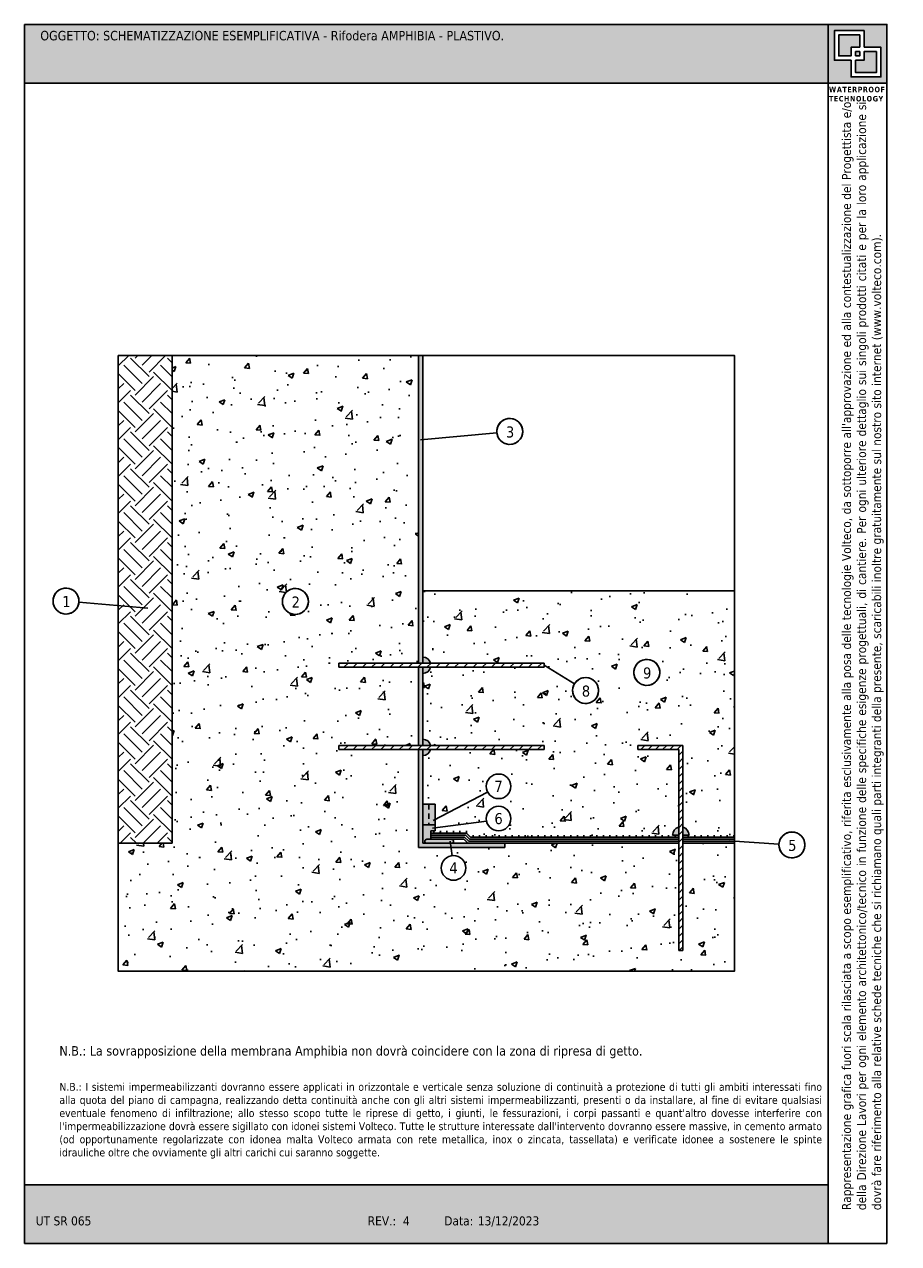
# Model space of a CAD drawing. Extents: x 81027.1 to 81048.4, y -8491.7 to -8462.
import ezdxf
from ezdxf.enums import TextEntityAlignment as Align

# ---------------------------------------------------------------- set-up
doc = ezdxf.new("R2010")
doc.units = 0
doc.header["$LTSCALE"] = 25
doc.header["$MEASUREMENT"] = 0
doc.linetypes.add('CONTINUA', pattern=[0])
doc.linetypes.add('TRATTEGGIATA', pattern=[0.75, 0.5, -0.25])
doc.layers.get('0').update_dxf_attribs({"linetype": 'CONTINUOUS'})
doc.layers.add('0.4', color=7, linetype='CONTINUA', lineweight=30)
doc.layers.add('143', color=7, linetype='CONTINUA')
doc.layers.add('IMPSOTTOFOND-TAVPRESENTATA', color=7, linetype='CONTINUA')
doc.layers.add('contorno', color=6, linetype='CONTINUOUS', plot=False)
doc.layers.add('nascosto', color=7, linetype='CONTINUOUS', lineweight=25, plot=False)
doc.styles.add('Tahoma', font='tahoma.ttf', dxfattribs={"height": 0.35})

msp = doc.modelspace()

# ---------------------------------------------------------------- hatches: boundary and pattern name
at = {"true_color": 0xfdc300}
h = msp.add_hatch(color=40, dxfattribs=at)
h.dxf.hatch_style = 1
h.paths.add_polyline_path([(81046.656, -8461.988), (81027.087, -8461.988), (81027.087, -8463.419), (81046.656, -8463.419)])
h = msp.add_hatch()
h.set_pattern_fill('EARTH', color=8, scale=0.1, angle=45)
h.set_pattern_definition([(45, (72739.5481, -9466.3684), (0, 0.89802561), [0.635, -0.635]), (45, (72739.37973, -9466.20005), (0, 0.89802561), [0.635, -0.635]), (45, (72739.21136, -9466.0317), (0, 0.89802561), [0.635, -0.635]), (135, (72739.21136, -9465.9194), (-0.89802561, 0), [0.635, -0.635]), (135, (72739.37973, -9465.75104), (-0.89802561, 0), [0.635, -0.635]), (135, (72739.5481, -9465.58266), (-0.89802561, 0), [0.635, -0.635])])
h.paths.add_polyline_path([(81030.684, -8470.053), (81029.372, -8470.053), (81029.372, -8481.937), (81030.684, -8481.937)])
h = msp.add_hatch()
h.set_pattern_fill('AR-CONC', color=256, scale=0.2)
h.set_pattern_definition([(50, (1e-11, 0), (1.434520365, -0.12550427), [0.15, -1.65]), (355, (1e-11, 0), (-0.277502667, 1.504384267), [0.12, -1.32]), (100.4514445, (0.1195, -0.0105), (1.157017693, 1.378879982), [0.127480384, -1.402284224]), (46.1842, (1e-11, 0.4), (2.13448266, -0.33103856), [0.225, -2.475]), (96.6356355, (0.1779, 0.3724), (1.86932389, 1.9482372), [0.191220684, -2.10342752]), (351.184164, (1e-11, 0.4), (1.86932389, 1.9482372), [0.18, -1.98]), (21, (0.2, 0.3), (1.193814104, -0.805237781), [0.15, -1.65]), (326, (0.2, 0.3), (0.486630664, 1.45030009), [0.12, -1.32]), (71.4514447, (0.2995, 0.2329), (1.680444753, 0.645062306), [0.12748038, -1.402284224]), (37.5, (1e-11, 0), (0.0243197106, 0.6657877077), [0, -1.304, 0, -1.34, 0, -1.325]), (7.5, (1e-11, 0), (0.526139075, 0.788823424), [0, -0.764, 0, -1.274, 0, -0.505]), (327.5, (-0.446, 0), (1.0676448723, -0.0451097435), [0, -0.5, 0, -1.56, 0, -2.07]), (317.5, (-0.646, 0), (1.166372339, 0.200209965), [0, -0.65, 0, -1.036, 0, -1.47])])
h.paths.add_polyline_path([(81044.372, -8475.787), (81036.784, -8475.787), (81036.784, -8477.399, -0.341999), (81036.978, -8477.549), (81039.744, -8477.549), (81039.744, -8477.599), (81040.481, -8478.051, -0.756835), (81041.066, -8478.216, -0.31675), (81040.857, -8478.514, -0.518891), (81040.434, -8478.216, -0.138411), (81040.481, -8478.051), (81039.744, -8477.599), (81039.744, -8477.649), (81036.978, -8477.649, -0.341999), (81036.784, -8477.799), (81036.784, -8479.402, -0.341999), (81036.978, -8479.552), (81039.744, -8479.552), (81039.744, -8479.652), (81036.978, -8479.652, -0.341999), (81036.784, -8479.802), (81036.784, -8480.987), (81037.084, -8480.987), (81037.084, -8481.357), (81038.365, -8480.688, -0.120927), (81038.331, -8480.549, -1), (81038.931, -8480.549, -0.784238), (81038.365, -8480.688), (81037.084, -8481.357), (81037.084, -8481.558), (81038.337, -8481.395, -0.050899), (81038.331, -8481.335, -1), (81038.931, -8481.335, -0.903133), (81038.337, -8481.395), (81037.084, -8481.558), (81037.084, -8481.637), (81036.984, -8481.637), (81036.984, -8481.687), (81037.847, -8481.687), (81037.947, -8481.787), (81043.018, -8481.787), (81043.018, -8481.737), (81042.868, -8481.737, -0.341999), (81043.018, -8481.544), (81043.018, -8479.652), (81042.018, -8479.652), (81042.018, -8479.552), (81043.118, -8479.552), (81043.118, -8481.544, -0.341999), (81043.268, -8481.737), (81043.118, -8481.737), (81043.118, -8481.787), (81044.372, -8481.787)], flags=17)
h.paths.add_polyline_path([(81042.347, -8478.072, -0.518891), (81041.924, -8477.774, -1.927188)], flags=16)
h.paths.add_polyline_path([(81036.684, -8479.652), (81034.744, -8479.652), (81034.744, -8479.552), (81036.684, -8479.552), (81036.684, -8477.649), (81034.744, -8477.649), (81034.744, -8477.549), (81036.684, -8477.549), (81036.684, -8470.053), (81030.684, -8470.053), (81030.684, -8481.937), (81029.372, -8481.937), (81029.372, -8485.053), (81044.372, -8485.053), (81044.372, -8481.937), (81043.118, -8481.937), (81043.118, -8484.552), (81043.018, -8484.552), (81043.018, -8481.937), (81038.784, -8481.937), (81038.784, -8482.037), (81037.473, -8482.037), (81037.498, -8482.239, -0.450409), (81037.834, -8482.537, -1), (81037.234, -8482.537, -0.378922), (81037.498, -8482.239), (81037.473, -8482.037), (81036.684, -8482.037)])
h.paths.add_polyline_path([(81033.368, -8476.045, -1.927188), (81033.791, -8476.343, -0.518891)], flags=16)
h.paths.add_polyline_path([(81042.077, -8477.998), (81042.42, -8477.998), (81042.42, -8477.577), (81042.077, -8477.577)], flags=8)
h.paths.add_polyline_path([(81033.523, -8476.265), (81033.863, -8476.265), (81033.863, -8475.852), (81033.523, -8475.852)], flags=8)
at = {"linetype": 'CONTINUA'}
h = msp.add_hatch(color=146, dxfattribs=at)
h.dxf.hatch_style = 1
h.paths.add_polyline_path([(81036.784, -8470.053), (81036.684, -8470.053), (81036.684, -8477.549), (81036.784, -8477.549)])
h.paths.add_polyline_path([(81036.784, -8477.649), (81036.684, -8477.649), (81036.684, -8479.552), (81036.784, -8479.552)])
h.paths.add_polyline_path([(81038.784, -8482.037), (81038.784, -8481.937), (81036.784, -8481.937), (81036.784, -8479.652), (81036.684, -8479.652), (81036.684, -8482.037)])
h = msp.add_hatch()
h.set_pattern_fill('ANSI31', color=256, scale=0.05)
h.set_pattern_definition([(45, (72754.11889, -9430.0596), (-0.1122532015, 0.1122532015), [])])
h.paths.add_polyline_path([(81039.744, -8477.549), (81034.744, -8477.549), (81034.744, -8477.649), (81039.744, -8477.649)])
at = {"true_color": 0xf8991e}
h = msp.add_hatch(color=30, dxfattribs=at)
h.dxf.hatch_style = 1
h.paths.add_polyline_path([(81036.784, -8477.399), (81036.784, -8477.549), (81036.978, -8477.549, 0.341999)])
h.paths.add_polyline_path([(81036.978, -8477.649), (81036.784, -8477.649), (81036.784, -8477.799, 0.341999)])
h = msp.add_hatch()
h.set_pattern_fill('ANSI31', color=256, scale=0.05)
h.set_pattern_definition([(45, (72754.11889, -9432.062), (-0.1122532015, 0.1122532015), [])])
h.paths.add_polyline_path([(81039.744, -8479.552), (81034.744, -8479.552), (81034.744, -8479.652), (81039.744, -8479.652)])
h = msp.add_hatch(color=30, dxfattribs=at)
h.dxf.hatch_style = 1
h.paths.add_polyline_path([(81036.784, -8479.402), (81036.784, -8479.552), (81036.978, -8479.552, 0.341999)])
h.paths.add_polyline_path([(81036.978, -8479.652), (81036.784, -8479.652), (81036.784, -8479.802, 0.341999)])
h = msp.add_hatch()
h.set_pattern_fill('ANSI31', color=256)
h.set_pattern_definition([(45, (54.00001, 3e-06), (-0.08838834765, 0.08838834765), [])])
h.paths.add_polyline_path([(81043.118, -8479.552), (81042.018, -8479.552), (81042.018, -8479.652), (81043.018, -8479.652), (81043.018, -8484.552), (81043.118, -8484.552)])
at = {"linetype": 'CONTINUA', "true_color": 0xf8d731}
h = msp.add_hatch(color=40, dxfattribs=at)
h.dxf.hatch_style = 1
h.paths.add_polyline_path([(81037.084, -8480.987), (81036.934, -8480.987), (81036.934, -8481.487), (81037.084, -8481.487)])
h.paths.add_polyline_path([(81036.934, -8480.987), (81036.784, -8480.987), (81036.784, -8481.487), (81036.934, -8481.487)])
at = {"linetype": 'CONTINUA', "true_color": 0xf8991e}
h = msp.add_hatch(color=30, dxfattribs=at)
h.dxf.hatch_style = 1
edge = h.paths.add_edge_path()
edge.add_line((81037.084, -8481.637), (81037.084, -8481.487))
edge.add_line((81037.084, -8481.487), (81036.784, -8481.487))
edge.add_line((81036.784, -8481.487), (81036.784, -8481.937))
edge.add_line((81036.784, -8481.937), (81036.884, -8481.937))
edge.add_arc((81036.884, -8481.887), 0.05, 90, 270, ccw=False)
edge.add_line((81036.884, -8481.837), (81036.984, -8481.837))
edge.add_line((81036.984, -8481.837), (81036.984, -8481.637))
edge.add_line((81036.984, -8481.637), (81037.084, -8481.637))
h = msp.add_hatch()
h.set_pattern_fill('LINE', color=256, scale=0.05, angle=90)
h.set_pattern_definition([(90, (74468.14019, -9402.23981), (-0.15875, 1e-17), [])])
h.paths.add_polyline_path([(81043.018, -8481.737), (81042.868, -8481.737), (81037.967, -8481.737), (81037.867, -8481.637), (81036.984, -8481.637), (81036.984, -8481.687), (81037.847, -8481.687), (81037.947, -8481.787), (81043.018, -8481.787)])
h.paths.add_polyline_path([(81044.372, -8481.737), (81043.118, -8481.737), (81043.118, -8481.787), (81044.372, -8481.787)])
h = msp.add_hatch(color=4)
h.dxf.hatch_style = 1
h.paths.add_polyline_path([(81043.018, -8481.787), (81037.947, -8481.787), (81037.847, -8481.687), (81036.984, -8481.687), (81036.984, -8481.737), (81037.826, -8481.737), (81037.926, -8481.837), (81043.018, -8481.837)])
h.paths.add_polyline_path([(81044.372, -8481.787), (81043.118, -8481.787), (81043.118, -8481.837), (81044.372, -8481.837)])
h.paths.add_polyline_path([(81044.372, -8481.887), (81043.118, -8481.887), (81043.118, -8481.937), (81044.372, -8481.937)])
h.paths.add_polyline_path([(81043.018, -8481.887), (81037.905, -8481.887), (81037.805, -8481.787), (81036.984, -8481.787), (81036.984, -8481.837), (81037.784, -8481.837), (81037.884, -8481.937), (81043.018, -8481.937)])
at = {"true_color": 0xf8991e}
h = msp.add_hatch(color=30, dxfattribs=at)
h.dxf.hatch_style = 1
h.paths.add_polyline_path([(81042.868, -8481.737), (81043.018, -8481.737), (81043.018, -8481.544, 0.341999)])
h.paths.add_polyline_path([(81043.118, -8481.544), (81043.118, -8481.737), (81043.268, -8481.737, 0.341999)])
at = {"linetype": 'CONTINUA'}
h = msp.add_hatch(color=3, dxfattribs=at)
h.dxf.hatch_style = 1
h.paths.add_polyline_path([(81037.484, -8481.837), (81036.884, -8481.837, 1), (81036.884, -8481.937), (81037.484, -8481.937, 1)])
at = {"true_color": 0xfdc300}
h = msp.add_hatch(color=40, dxfattribs=at)
h.dxf.hatch_style = 1
h.paths.add_polyline_path([(81046.656, -8490.258), (81027.087, -8490.258), (81027.087, -8491.688), (81046.656, -8491.688)])
at = {"layer": '0.4'}
h = msp.add_hatch(color=252, dxfattribs=at)
h.dxf.hatch_style = 1
h.paths.add_polyline_path([(81048.087, -8461.988), (81046.656, -8461.988), (81046.656, -8463.419), (81048.087, -8463.419)])
h.paths.add_polyline_path([(81046.806, -8462.139), (81047.529, -8462.139), (81047.529, -8462.544), (81047.938, -8462.544), (81047.938, -8463.268), (81047.214, -8463.268), (81047.214, -8462.863), (81046.806, -8462.863)], flags=16)
h.paths.add_polyline_path([(81046.913, -8462.246), (81047.423, -8462.246), (81047.423, -8462.544), (81047.214, -8462.544), (81047.214, -8462.756), (81046.913, -8462.756)], flags=0)
h.paths.add_polyline_path([(81047.321, -8462.651), (81047.423, -8462.651), (81047.423, -8462.756), (81047.321, -8462.756)], flags=0)
h.paths.add_polyline_path([(81047.321, -8462.863), (81047.529, -8462.863), (81047.529, -8462.651), (81047.831, -8462.651), (81047.831, -8463.161), (81047.321, -8463.161)], flags=0)
h.paths.add_polyline_path([(81047.423, -8462.246), (81046.913, -8462.246), (81046.913, -8462.756), (81047.214, -8462.756), (81047.214, -8462.544), (81047.423, -8462.544)], flags=0)
h.paths.add_polyline_path([(81047.423, -8462.651), (81047.321, -8462.651), (81047.321, -8462.756), (81047.423, -8462.756)], flags=0)
h.paths.add_polyline_path([(81047.831, -8462.651), (81047.529, -8462.651), (81047.529, -8462.863), (81047.321, -8462.863), (81047.321, -8463.161), (81047.831, -8463.161)], flags=0)
h = msp.add_hatch(color=252, dxfattribs=at)
h.dxf.hatch_style = 1
h.paths.add_polyline_path([(81047.423, -8462.246), (81046.913, -8462.246), (81046.913, -8462.756), (81047.214, -8462.756), (81047.214, -8462.544), (81047.423, -8462.544)])
h.paths.add_polyline_path([(81047.423, -8462.651), (81047.321, -8462.651), (81047.321, -8462.756), (81047.423, -8462.756)], flags=17)
h.paths.add_polyline_path([(81047.831, -8462.651), (81047.529, -8462.651), (81047.529, -8462.863), (81047.321, -8462.863), (81047.321, -8463.161), (81047.831, -8463.161)])

# ---------------------------------------------------------------- linework, layer by layer
for p, q in [((81030.684, -8470.053), (81030.684, -8481.937)), ((81036.684, -8470.053), (81036.684, -8477.549)), ((81036.784, -8470.053), (81036.784, -8477.549)), ((81036.784, -8475.787), (81044.372, -8475.787)), ((81034.744, -8477.549), (81039.744, -8477.549)), ((81034.744, -8477.649), (81034.744, -8477.549)), ((81039.744, -8477.649), (81039.744, -8477.549)), ((81034.744, -8477.649), (81039.744, -8477.649)), ((81036.684, -8477.649), (81036.684, -8479.552)), ((81036.784, -8477.649), (81036.784, -8479.552)), ((81040.481, -8478.051), (81039.744, -8477.599)), ((81034.744, -8479.552), (81039.744, -8479.552)), ((81034.744, -8479.652), (81034.744, -8479.552)), ((81039.744, -8479.652), (81039.744, -8479.552)), ((81043.118, -8479.552), (81042.018, -8479.552)), ((81043.118, -8484.552), (81043.118, -8479.552)), ((81034.744, -8479.652), (81039.744, -8479.652)), ((81036.684, -8479.652), (81036.684, -8482.037)), ((81036.784, -8479.652), (81036.784, -8481.937)), ((81043.018, -8484.552), (81043.018, -8479.652)), ((81038.365, -8480.688), (81037.039, -8481.381)), ((81036.784, -8481.937), (81036.784, -8481.087)), ((81038.337, -8481.395), (81037.026, -8481.566)), ((81037.084, -8481.487), (81036.784, -8481.487)), ((81036.984, -8481.637), (81037.084, -8481.637)), ((81036.984, -8481.637), (81036.984, -8481.837)), ((81036.984, -8481.687), (81037.847, -8481.687)), ((81037.947, -8481.787), (81037.847, -8481.687)), ((81030.684, -8481.937), (81029.372, -8481.937)), ((81036.784, -8481.937), (81043.018, -8481.937)), ((81037.784, -8481.937), (81036.784, -8481.937)), ((81036.884, -8481.837), (81037.784, -8481.837)), ((81036.984, -8481.737), (81037.826, -8481.737)), ((81036.984, -8481.787), (81037.805, -8481.787)), ((81037.498, -8482.239), (81037.455, -8481.887)), ((81037.884, -8481.937), (81037.784, -8481.837)), ((81037.905, -8481.887), (81037.805, -8481.787)), ((81037.926, -8481.837), (81037.826, -8481.737)), ((81037.905, -8481.887), (81043.018, -8481.887)), ((81037.926, -8481.837), (81043.018, -8481.837)), ((81037.947, -8481.787), (81043.018, -8481.787)), ((81043.118, -8481.737), (81043.268, -8481.737)), ((81043.118, -8481.787), (81044.372, -8481.787)), ((81043.118, -8481.837), (81044.372, -8481.837)), ((81043.118, -8481.887), (81044.372, -8481.887)), ((81043.118, -8481.937), (81044.372, -8481.937)), ((81036.684, -8482.037), (81038.784, -8482.037)), ((81043.118, -8484.552), (81043.018, -8484.552))]:
    msp.add_line(p, q)
at = {"linetype": 'CONTINUA'}
for p, q in [((81038.588, -8471.934), (81036.729, -8472.111)), ((81028.415, -8476.063), (81030.094, -8476.208)), ((81042.018, -8479.552), (81042.018, -8479.652)), ((81042.018, -8479.652), (81043.018, -8479.652)), ((81037.084, -8480.987), (81036.784, -8480.987)), ((81037.084, -8481.637), (81037.084, -8480.987)), ((81038.784, -8482.037), (81038.784, -8481.937)), ((81042.868, -8481.737), (81043.018, -8481.737)), ((81045.458, -8481.955), (81044.256, -8481.874))]:
    msp.add_line(p, q, dxfattribs=at)
at = {"linetype": 'TRATTEGGIATA', "ltscale": 0.01}
msp.add_line((81036.934, -8480.987), (81036.934, -8481.487), dxfattribs=at)
at = {"linetype": 'CONTINUA'}
for centre, radius in [((81038.903, -8471.904), 0.316), ((81028.1, -8476.036), 0.316), ((81033.684, -8476.045), 0.316), ((81042.24, -8477.774), 0.316), ((81040.75, -8478.216), 0.316), ((81038.631, -8480.549), 0.3), ((81038.631, -8481.335), 0.3), ((81045.773, -8481.977), 0.316), ((81037.534, -8482.537), 0.3)]:
    msp.add_circle(centre, radius, dxfattribs=at)
for centre, start, end in [((81036.784, -8477.599), 14.4775, 90), ((81036.784, -8477.599), 270, 345.5225), ((81036.784, -8479.602), 14.4775, 90), ((81036.784, -8479.602), 270, 345.5225), ((81043.068, -8481.737), 104.4775, 180), ((81043.068, -8481.737), 360, 75.5225)]:
    msp.add_arc(centre, 0.2, start, end)
for centre, start, end in [((81036.884, -8481.887), 90, 270), ((81037.484, -8481.887), 270, 90)]:
    msp.add_arc(centre, 0.05, start, end, dxfattribs=at)
at = {"layer": '143', "color": 7}
for centre in [(81038.631, -8480.549), (81038.631, -8481.335), (81037.534, -8482.537)]:
    msp.add_circle(centre, 0.3, dxfattribs=at)
at = {"layer": 'contorno', "color": 3}
msp.add_line((81046.656, -8463.419), (81046.656, -8491.688), dxfattribs=at)
for points in [[(81046.656, -8461.988), (81048.087, -8461.988), (81048.087, -8463.419), (81046.656, -8463.419)], [(81029.372, -8470.053), (81044.372, -8470.053), (81044.372, -8485.053), (81029.372, -8485.053)]]:
    msp.add_lwpolyline(points, close=True, dxfattribs=at)
at = {"layer": 'contorno', "color": 3, "linetype": 'CONTINUA'}
for points in [[(81047.529, -8462.544), (81047.938, -8462.544), (81047.938, -8463.268), (81047.214, -8463.268), (81047.214, -8462.863), (81046.806, -8462.863), (81046.806, -8462.139), (81047.529, -8462.139)], [(81047.423, -8462.544), (81047.423, -8462.246), (81046.913, -8462.246), (81046.913, -8462.756), (81047.214, -8462.756), (81047.214, -8462.544)], [(81047.321, -8462.756), (81047.321, -8462.651), (81047.423, -8462.651), (81047.423, -8462.756)], [(81047.321, -8462.863), (81047.529, -8462.863), (81047.529, -8462.651), (81047.831, -8462.651), (81047.831, -8463.161), (81047.321, -8463.161)]]:
    msp.add_lwpolyline(points, close=True, dxfattribs=at)
at = {"layer": 'IMPSOTTOFOND-TAVPRESENTATA', "color": 7, "linetype": 'CONTINUA'}
for centre in [(81038.903, -8471.904), (81028.1, -8476.036), (81033.684, -8476.045), (81042.24, -8477.774), (81040.75, -8478.216), (81045.773, -8481.977)]:
    msp.add_arc(centre, 0.316, 289.6975, 289.0694, dxfattribs=at)
at = {"layer": 'nascosto', "color": 3, "linetype": 'CONTINUA', "lineweight": 30}
for p, q in [((81027.087, -8461.988), (81027.087, -8491.688)), ((81048.087, -8461.988), (81027.087, -8461.988)), ((81048.087, -8491.688), (81048.087, -8461.988)), ((81046.656, -8463.419), (81027.087, -8463.419)), ((81046.656, -8490.258), (81027.087, -8490.258)), ((81027.087, -8491.688), (81048.087, -8491.688))]:
    msp.add_line(p, q, dxfattribs=at)

# ---------------------------------------------------------------- texts
at = {"style": 'Tahoma'}
for s, p in [('UT SR 065', (81027.364, -8491.024)), ('REV.:', (81035.445, -8491.024)), (' 4', (81036.221, -8491.024)), ('Data:', (81037.308, -8491.024)), ('13/12/2023', (81038.126, -8491.024))]:
    msp.add_text(s, height=0.22, rotation=0.0017, dxfattribs=at).set_placement(p, align=Align.TOP_LEFT)
at = {"insert": (81027.474, -8462.147), "char_height": 0.23, "attachment_point": 1, "style": 'Tahoma'}
msp.add_mtext_dynamic_manual_height_columns('\\pxa0.83333,sm1.15,qj;OGGETTO: SCHEMATIZZAZIONE ESEMPLIFICATIVA - Rifodera AMPHIBIA - PLASTIVO.', width=19.87543, gutter_width=0, heights=[2.721], dxfattribs=at)
at = {"color": 252, "insert": (81046.675, -8463.508), "char_height": 0.13409, "attachment_point": 1, "style": 'Tahoma'}
msp.add_mtext_dynamic_manual_height_columns('{\\fTahoma|b1|i0|c0|p34;\\T1.1;WATERPROOF TECHNOLOGY}', width=1.63687, gutter_width=12.5, heights=[0], dxfattribs=at)
at = {"insert": (81046.991, -8490.874), "char_height": 0.22, "attachment_point": 1, "rotation": 90, "style": 'Tahoma'}
msp.add_mtext_dynamic_manual_height_columns("\\pxqj;Rappresentazione grafica fuori scala rilasciata a scopo esemplificativo, riferita esclusivamente alla posa delle tecnologie Volteco, da sottoporre all'approvazione ed alla contestualizzazione del Progettista e/o della Direzione Lavori per ogni elemento architettonico/tecnico in funzione delle specifiche esigenze progettuali, di cantiere. Per ogni ulteriore dettaglio sui singoli prodotti citati e per la loro applicazione si dovrà fare riferimento alla relative schede tecniche che si richiamano quali parti integranti della presente, scaricabili inoltre gratuitamente sul nostro sito internet (www.volteco.com).", width=26.9233, gutter_width=0, heights=[3.545], dxfattribs=at)
at = {"color": 1, "insert": (81027.939, -8486.878), "char_height": 0.23, "width": 18.51096, "attachment_point": 1, "style": 'Tahoma'}
msp.add_mtext('\\pxqj;{\\C256;N.B.: La sovrapposizione della membrana Amphibia non dovrà coincidere con la zona di ripresa di getto.}', dxfattribs=at)
at = {"insert": (81027.939, -8487.774), "char_height": 0.23, "width": 18.51096, "attachment_point": 1, "style": 'Tahoma'}
msp.add_mtext("\\pxqj;{\\H0.83333x;N.B.: I sistemi impermeabilizzanti dovranno essere applicati in orizzontale e verticale senza soluzione di continuità a protezione di tutti gli ambiti interessati fino alla quota del piano di campagna, realizzando detta continuità anche con gli altri sistemi impermeabilizzanti, presenti o da installare, al fine di evitare qualsiasi eventuale fenomeno di infiltrazione; allo stesso scopo tutte le riprese di getto, i giunti, le fessurazioni, i corpi passanti e quant'altro dovesse interferire con l'impermeabilizzazione dovrà essere sigillato con idonei sistemi Volteco. Tutte le strutture interessate dall'intervento dovranno essere massive, in cemento armato (od opportunamente regolarizzate con idonea malta Volteco armata con rete metallica, inox o zincata, tassellata) e verificate idonee a sostenere le spinte idrauliche oltre che ovviamente gli altri carichi cui saranno soggette.}", dxfattribs=at)
at = {"layer": '143', "color": 7, "style": 'Tahoma'}
for s, p in [('7', (81038.631, -8480.549)), ('6', (81038.631, -8481.335)), ('4', (81037.534, -8482.537))]:
    msp.add_text(s, height=0.27, dxfattribs=at).set_placement(p, align=Align.MIDDLE)
at = {"layer": 'IMPSOTTOFOND-TAVPRESENTATA', "color": 7, "style": 'Tahoma'}
for s, p in [('3', (81038.911, -8471.917)), ('1', (81028.109, -8476.049)), ('2', (81033.693, -8476.058)), ('9', (81042.249, -8477.787)), ('8', (81040.759, -8478.229)), ('5', (81045.782, -8481.99))]:
    msp.add_text(s, height=0.27, dxfattribs=at).set_placement(p, align=Align.MIDDLE)

doc.saveas('drawing.dxf')
